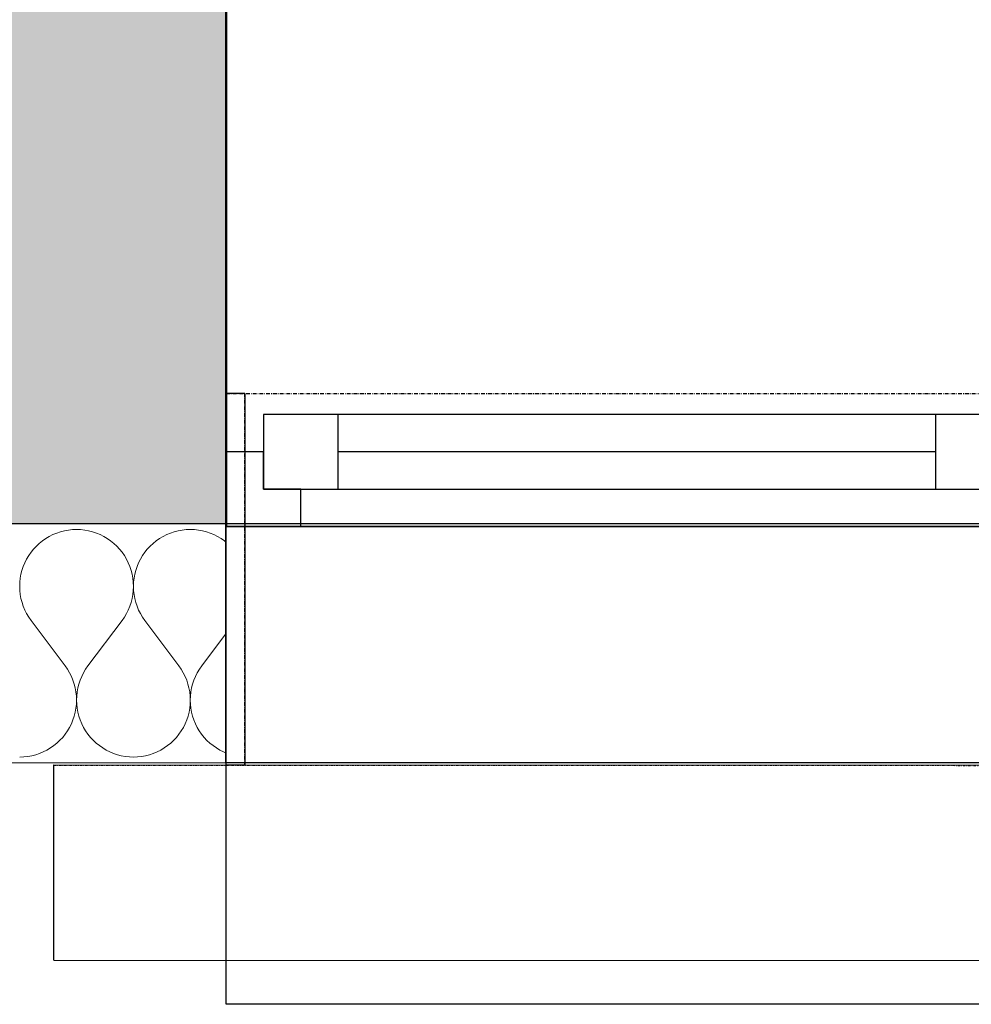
# Model space of a CAD drawing. Header units: millimetres. Extents: x -25972 to 4516, y -2839 to 20217.
# Tile 85 of 114: x -9181 to -8544, y 30 to 689. Entities that reach past the tile are written whole.
import ezdxf

# ---------------------------------------------------------------- set-up
doc = ezdxf.new("R2010")
doc.units = ezdxf.units.MM
doc.header["$MEASUREMENT"] = 0
for name, pattern in [('Wipeout_Contour', [1000, 0, -1000]), ('Čerchovaná M', [4.5, 2.5, -0.85, 0.3, -0.85]), ('Čerchovaná S', [3.5, 1.5, -0.85, 0.3, -0.85])]:
    doc.linetypes.add(name, pattern=pattern)
for name, color, linetype in [('7._POHLED ZÁPADNÍ_1_3D prvky fasada nove', 7, 'Continuous'), ('7._POHLED ZÁPADNÍ_1_Konstrukce - nosné', 7, 'Continuous'), ('7._POHLED ZÁPADNÍ_1_Nové_3D prvky fasada nove', 7, 'Continuous'), ('7._POHLED ZÁPADNÍ_1_Nové_Konstrukce - nosné', 7, 'Continuous'), ('7._POHLED ZÁPADNÍ_1_Nové_Otvory – Okna', 7, 'Continuous'), ('7._POHLED ZÁPADNÍ_1_Nové_Výplně - Povrchové', 7, 'Continuous'), ('7._POHLED ZÁPADNÍ_1_Nové_Výplně – Řezové', 7, 'Continuous'), ('7._POHLED ZÁPADNÍ_1_Výplně – Řezové', 7, 'Continuous')]:
    doc.layers.add(name, color=color, linetype=linetype)

# ---------------------------------------------------------------- blocks, each defined once
blk = doc.blocks.new('*X7', base_point=(-26739.77, -6860.77))
at = {"layer": '7._POHLED ZÁPADNÍ_1_Nové_Výplně – Řezové', "color": 21, "linetype": 'Continuous', "lineweight": 20, "true_color": 0xffaaaa}
for p, q in [((-9161.11, 343.23), (-9163.45, 341.84)), ((-9158.68, 344.45), (-9161.11, 343.23)), ((-9156.17, 345.49), (-9158.68, 344.45)), ((-9153.59, 346.35), (-9156.17, 345.49)), ((-9150.95, 347.02), (-9153.59, 346.35)), ((-9148.27, 347.5), (-9150.95, 347.02)), ((-9145.57, 347.79), (-9148.27, 347.5)), ((-9142.85, 347.89), (-9145.57, 347.79)), ((-9140.13, 347.79), (-9142.85, 347.89)), ((-9137.42, 347.5), (-9140.13, 347.79)), ((-9134.75, 347.02), (-9137.42, 347.5)), ((-9132.11, 346.35), (-9134.75, 347.02)), ((-9129.53, 345.49), (-9132.11, 346.35)), ((-9127.02, 344.44), (-9129.53, 345.49)), ((-9124.58, 343.23), (-9127.02, 344.44)), ((-9122.25, 341.84), (-9124.58, 343.23)), ((-9084.92, 343.23), (-9087.26, 341.84)), ((-9082.49, 344.44), (-9084.92, 343.23)), ((-9079.98, 345.48), (-9082.49, 344.44)), ((-9077.39, 346.34), (-9079.98, 345.48)), ((-9074.76, 347.02), (-9077.39, 346.34)), ((-9072.08, 347.5), (-9074.76, 347.02)), ((-9069.38, 347.79), (-9072.08, 347.5)), ((-9066.66, 347.89), (-9069.38, 347.79)), ((-9063.94, 347.79), (-9066.66, 347.89)), ((-9061.23, 347.5), (-9063.94, 347.79)), ((-9058.56, 347.02), (-9061.23, 347.5)), ((-9055.92, 346.34), (-9058.56, 347.02)), ((-9053.34, 345.48), (-9055.92, 346.34)), ((-9050.83, 344.44), (-9053.34, 345.48)), ((-9048.39, 343.22), (-9050.83, 344.44)), ((-9046.05, 341.84), (-9048.39, 343.22)), ((-9169.79, 336.72), (-9171.65, 334.73)), ((-9167.8, 338.58), (-9169.79, 336.72)), ((-9165.69, 340.29), (-9167.8, 338.58)), ((-9163.45, 341.84), (-9165.69, 340.29)), ((-9120.01, 340.29), (-9122.25, 341.84)), ((-9117.89, 338.58), (-9120.01, 340.29)), ((-9115.9, 336.72), (-9117.89, 338.58)), ((-9114.05, 334.73), (-9115.9, 336.72)), ((-9093.6, 336.72), (-9095.46, 334.73)), ((-9091.61, 338.58), (-9093.6, 336.72)), ((-9089.5, 340.28), (-9091.61, 338.58)), ((-9087.26, 341.84), (-9089.5, 340.28)), ((-9043.82, 340.28), (-9046.05, 341.84)), ((-9043.02, 339.64), (-9043.82, 340.28)), ((-9174.9, 330.38), (-9176.29, 328.04)), ((-9173.35, 332.61), (-9174.9, 330.38)), ((-9171.65, 334.73), (-9173.35, 332.61)), ((-9112.34, 332.61), (-9114.05, 334.73)), ((-9110.79, 330.38), (-9112.34, 332.61)), ((-9109.41, 328.04), (-9110.79, 330.38)), ((-9098.71, 330.38), (-9100.1, 328.04)), ((-9097.16, 332.61), (-9098.71, 330.38)), ((-9095.46, 334.73), (-9097.16, 332.61)), ((-9178.55, 323.09), (-9179.41, 320.51)), ((-9177.51, 325.61), (-9178.55, 323.09)), ((-9176.29, 328.04), (-9177.51, 325.61)), ((-9108.19, 325.6), (-9109.41, 328.04)), ((-9107.15, 323.09), (-9108.19, 325.6)), ((-9106.29, 320.51), (-9107.15, 323.09)), ((-9102.36, 323.09), (-9103.22, 320.51)), ((-9101.32, 325.6), (-9102.36, 323.09)), ((-9100.1, 328.04), (-9101.32, 325.6)), ((-9180.08, 317.87), (-9180.56, 315.2)), ((-9179.41, 320.51), (-9180.08, 317.87)), ((-9105.62, 317.87), (-9106.29, 320.51)), ((-9105.14, 315.19), (-9105.62, 317.87)), ((-9103.89, 317.87), (-9104.37, 315.19)), ((-9103.22, 320.51), (-9103.89, 317.87)), ((-9180.85, 312.49), (-9180.94, 309.77)), ((-9180.56, 315.2), (-9180.85, 312.49)), ((-9104.85, 312.49), (-9105.14, 315.19)), ((-9104.75, 309.77), (-9104.85, 312.49)), ((-9104.66, 312.49), (-9104.75, 309.77)), ((-9104.37, 315.19), (-9104.66, 312.49)), ((-9180.94, 309.77), (-9180.85, 307.05)), ((-9180.85, 307.05), (-9180.55, 304.35)), ((-9180.55, 304.35), (-9180.07, 301.67)), ((-9105.63, 301.67), (-9105.15, 304.35)), ((-9105.15, 304.35), (-9104.85, 307.05)), ((-9104.85, 307.05), (-9104.75, 309.77)), ((-9104.75, 309.77), (-9104.66, 307.05)), ((-9104.66, 307.05), (-9104.36, 304.35)), ((-9104.36, 304.35), (-9103.88, 301.67)), ((-9180.07, 301.67), (-9179.39, 299.04)), ((-9179.39, 299.04), (-9178.53, 296.45)), ((-9107.17, 296.45), (-9106.31, 299.03)), ((-9106.31, 299.03), (-9105.63, 301.67)), ((-9103.88, 301.67), (-9103.2, 299.03)), ((-9103.2, 299.03), (-9102.34, 296.45)), ((-9178.53, 296.45), (-9177.49, 293.94)), ((-9177.49, 293.94), (-9176.27, 291.51)), ((-9176.27, 291.51), (-9174.88, 289.17)), ((-9110.82, 289.17), (-9109.43, 291.51)), ((-9109.43, 291.51), (-9108.21, 293.94)), ((-9108.21, 293.94), (-9107.17, 296.45)), ((-9102.34, 296.45), (-9101.3, 293.94)), ((-9101.3, 293.94), (-9100.08, 291.51)), ((-9100.08, 291.51), (-9098.69, 289.17)), ((-9174.88, 289.17), (-9173.33, 286.94)), ((-9150.47, 256.46), (-9173.33, 286.94)), ((-9135.23, 256.46), (-9112.37, 286.94)), ((-9112.37, 286.94), (-9110.82, 289.17)), ((-9098.69, 289.17), (-9097.14, 286.94)), ((-9074.28, 256.46), (-9097.14, 286.94)), ((-9059.04, 256.46), (-9043.02, 277.81)), ((-9148.92, 254.23), (-9150.47, 256.46)), ((-9147.53, 251.89), (-9148.92, 254.23)), ((-9146.31, 249.46), (-9147.53, 251.89)), ((-9138.18, 251.89), (-9139.4, 249.46)), ((-9136.79, 254.23), (-9138.18, 251.89)), ((-9135.23, 256.46), (-9136.79, 254.23)), ((-9072.73, 254.23), (-9074.28, 256.46)), ((-9071.34, 251.89), (-9072.73, 254.23)), ((-9070.12, 249.46), (-9071.34, 251.89)), ((-9061.99, 251.89), (-9063.2, 249.46)), ((-9060.59, 254.23), (-9061.99, 251.89)), ((-9059.04, 256.46), (-9060.59, 254.23)), ((-9145.26, 246.95), (-9146.31, 249.46)), ((-9144.4, 244.36), (-9145.26, 246.95)), ((-9143.73, 241.73), (-9144.4, 244.36)), ((-9141.3, 244.36), (-9141.97, 241.73)), ((-9140.44, 246.95), (-9141.3, 244.36)), ((-9139.4, 249.46), (-9140.44, 246.95)), ((-9069.07, 246.94), (-9070.12, 249.46)), ((-9068.21, 244.36), (-9069.07, 246.94)), ((-9067.54, 241.73), (-9068.21, 244.36)), ((-9065.11, 244.36), (-9065.78, 241.73)), ((-9064.25, 246.94), (-9065.11, 244.36)), ((-9063.2, 249.46), (-9064.25, 246.94)), ((-9143.24, 239.05), (-9143.73, 241.73)), ((-9142.95, 236.35), (-9143.24, 239.05)), ((-9142.46, 239.05), (-9142.75, 236.35)), ((-9141.97, 241.73), (-9142.46, 239.05)), ((-9067.05, 239.05), (-9067.54, 241.73)), ((-9066.76, 236.35), (-9067.05, 239.05)), ((-9066.27, 239.05), (-9066.56, 236.35)), ((-9065.78, 241.73), (-9066.27, 239.05)), ((-9143.24, 228.2), (-9142.95, 230.91)), ((-9142.85, 233.63), (-9142.95, 236.35)), ((-9142.95, 230.91), (-9142.85, 233.63)), ((-9142.75, 236.35), (-9142.85, 233.63)), ((-9142.85, 233.63), (-9142.76, 230.91)), ((-9142.76, 230.91), (-9142.47, 228.2)), ((-9067.05, 228.2), (-9066.76, 230.91)), ((-9066.66, 233.63), (-9066.76, 236.35)), ((-9066.76, 230.91), (-9066.66, 233.63)), ((-9066.56, 236.35), (-9066.66, 233.63)), ((-9066.66, 233.63), (-9066.57, 230.91)), ((-9066.57, 230.91), (-9066.28, 228.2)), ((-9144.39, 222.89), (-9143.72, 225.53)), ((-9143.72, 225.53), (-9143.24, 228.2)), ((-9142.47, 228.2), (-9141.99, 225.53)), ((-9141.99, 225.53), (-9141.31, 222.89)), ((-9068.2, 222.89), (-9067.53, 225.53)), ((-9067.53, 225.53), (-9067.05, 228.2)), ((-9066.28, 228.2), (-9065.79, 225.53)), ((-9065.79, 225.53), (-9065.12, 222.89)), ((-9147.5, 215.36), (-9146.29, 217.8)), ((-9146.29, 217.8), (-9145.25, 220.31)), ((-9145.25, 220.31), (-9144.39, 222.89)), ((-9141.31, 222.89), (-9140.46, 220.31)), ((-9140.46, 220.31), (-9139.42, 217.8)), ((-9139.42, 217.8), (-9138.2, 215.36)), ((-9071.31, 215.36), (-9070.1, 217.79)), ((-9070.1, 217.79), (-9069.06, 220.31)), ((-9069.06, 220.31), (-9068.2, 222.89)), ((-9065.12, 222.89), (-9064.27, 220.31)), ((-9064.27, 220.31), (-9063.23, 217.79)), ((-9063.23, 217.79), (-9062.01, 215.36)), ((-9150.44, 210.79), (-9148.89, 213.02)), ((-9148.89, 213.02), (-9147.5, 215.36)), ((-9138.2, 215.36), (-9136.81, 213.02)), ((-9136.81, 213.02), (-9135.26, 210.79)), ((-9074.25, 210.78), (-9072.7, 213.02)), ((-9072.7, 213.02), (-9071.31, 215.36)), ((-9062.01, 215.36), (-9060.62, 213.02)), ((-9060.62, 213.02), (-9059.07, 210.78)), ((-9158.11, 203.11), (-9155.99, 204.82)), ((-9155.99, 204.82), (-9154, 206.68)), ((-9154, 206.68), (-9152.15, 208.67)), ((-9152.15, 208.67), (-9150.44, 210.79)), ((-9135.26, 210.79), (-9133.56, 208.67)), ((-9133.56, 208.67), (-9131.7, 206.68)), ((-9131.7, 206.68), (-9129.71, 204.82)), ((-9129.71, 204.82), (-9127.59, 203.11)), ((-9081.92, 203.11), (-9079.8, 204.82)), ((-9079.8, 204.82), (-9077.81, 206.67)), ((-9077.81, 206.67), (-9075.96, 208.67)), ((-9075.96, 208.67), (-9074.25, 210.78)), ((-9059.07, 210.78), (-9057.37, 208.67)), ((-9057.37, 208.67), (-9055.51, 206.67)), ((-9055.51, 206.67), (-9053.52, 204.82)), ((-9053.52, 204.82), (-9051.4, 203.11)), ((-9170.21, 197.05), (-9167.63, 197.91)), ((-9167.63, 197.91), (-9165.12, 198.96)), ((-9165.12, 198.96), (-9162.68, 200.17)), ((-9162.68, 200.17), (-9160.34, 201.56)), ((-9160.34, 201.56), (-9158.11, 203.11)), ((-9127.59, 203.11), (-9125.36, 201.56)), ((-9125.36, 201.56), (-9123.02, 200.17)), ((-9123.02, 200.17), (-9120.59, 198.95)), ((-9120.59, 198.95), (-9118.08, 197.91)), ((-9118.08, 197.91), (-9115.49, 197.05)), ((-9094.02, 197.05), (-9091.44, 197.91)), ((-9091.44, 197.91), (-9088.93, 198.95)), ((-9088.93, 198.95), (-9086.49, 200.17)), ((-9086.49, 200.17), (-9084.15, 201.56)), ((-9084.15, 201.56), (-9081.92, 203.11)), ((-9051.4, 203.11), (-9049.17, 201.56)), ((-9049.17, 201.56), (-9046.83, 200.17)), ((-9046.83, 200.17), (-9044.4, 198.95)), ((-9044.4, 198.95), (-9043.03, 198.38)), ((-9180.95, 195.51), (-9178.23, 195.61)), ((-9178.23, 195.61), (-9175.52, 195.9)), ((-9175.52, 195.9), (-9172.85, 196.38)), ((-9172.85, 196.38), (-9170.21, 197.05)), ((-9115.49, 197.05), (-9112.86, 196.38)), ((-9112.86, 196.38), (-9110.18, 195.9)), ((-9110.18, 195.9), (-9107.48, 195.61)), ((-9107.48, 195.61), (-9104.76, 195.51)), ((-9104.76, 195.51), (-9102.04, 195.61)), ((-9102.04, 195.61), (-9099.33, 195.9)), ((-9099.33, 195.9), (-9096.66, 196.38)), ((-9096.66, 196.38), (-9094.02, 197.05))]:
    blk.add_line(p, q, dxfattribs=at)

msp = doc.modelspace()

# ---------------------------------------------------------------- linework, layer by layer
at = {"layer": '7._POHLED ZÁPADNÍ_1_Nové_Otvory – Okna', "color": 1, "linetype": 'Continuous', "lineweight": 25}
for p, q in [((-8967.57, 424.93), (-9017.57, 424.93)), ((-9017.57, 424.93), (-9017.57, 374.93)), ((-8567.57, 424.92), (-8967.57, 424.93)), ((-8967.57, 374.93), (-8967.57, 424.93)), ((-8567.57, 424.92), (-8967.57, 424.93)), ((-8517.57, 424.92), (-8567.57, 424.92)), ((-8567.57, 424.92), (-8567.57, 374.92)), ((-9017.57, 374.93), (-9017.57, 399.93)), ((-8567.57, 399.92), (-8967.57, 399.93)), ((-8992.57, 374.93), (-9017.57, 374.93)), ((-9017.57, 374.93), (-8967.57, 374.93)), ((-8992.57, 349.93), (-8992.57, 374.93)), ((-8967.57, 374.93), (-8567.57, 374.92)), ((-8567.57, 374.92), (-8517.57, 374.92)), ((-8992.57, 349.93), (-8517.57, 349.92)), ((-7992.58, 29.91), (-9042.58, 29.93))]:
    msp.add_line(p, q, dxfattribs=at)

# ---------------------------------------------------------------- wipeouts: each hides what was drawn before it
at = {"color": 254, "linetype": 'Wipeout_Contour', "lineweight": 0, "ltscale": 145563.700283}
msp.add_wipeout([(-9157.06, 189.73), (-9157.06, 146.63), (-9150.53, 146.63), (-9147.19, 136.36), (-9138.46, 130.01), (-9127.66, 130.01), (-9118.92, 136.36), (-9115.58, 146.63), (-9090.62, 146.63), (-9090.62, 158.01), (-9042.78, 158.01), (-9042.78, 148.79), (-9030.06, 148.79), (-9030.06, 438.97), (-9042.78, 438.97), (-9042.78, 189.73)], dxfattribs=at).dxf.layer = '7._POHLED ZÁPADNÍ_1_Nové_Výplně – Řezové'

# ---------------------------------------------------------------- next in the draw order: hatches: boundary and pattern name
at = {"layer": '7._POHLED ZÁPADNÍ_1_Nové_Výplně – Řezové', "linetype": 'Continuous', "lineweight": 20, "true_color": 0xffaaaa}
h = msp.add_hatch(dxfattribs=at)
h.set_pattern_fill('Omítka_01_0001', color=21, style=0, pattern_type=2)
h.set_pattern_definition([(0, (0, 0), (0, 86.6025), [0, -50]), (0, (25, 43.3), (0, 86.6025), [0, -50])])
h.paths.add_polyline_path([(-9157.06, 189.73), (-9157.06, 146.63), (-9150.53, 146.63), (-9147.19, 136.36), (-9138.46, 130.01), (-9127.66, 130.01), (-9118.92, 136.36), (-9115.58, 146.63), (-9090.62, 146.63), (-9090.62, 158.01), (-9042.78, 158.01), (-9042.78, 148.79), (-9030.06, 148.79), (-9030.06, 438.97), (-9042.78, 438.97), (-9042.78, 189.73)])
at = {"layer": '7._POHLED ZÁPADNÍ_1_Výplně – Řezové', "linetype": 'Continuous', "lineweight": 13}
msp.add_hatch(color=254, dxfattribs=at).paths.add_polyline_path([(-11381.21, 349.99), (-9042.57, 349.93), (-9042.56, 849.93), (-11381.2, 849.99)])

# ---------------------------------------------------------------- next in the draw order: linework, layer by layer
at = {"layer": '7._POHLED ZÁPADNÍ_1_Konstrukce - nosné', "color": 7, "linetype": 'Continuous', "lineweight": 50}
for p, q in [((-9042.57, 399.93), (-9042.56, 849.93)), ((-9042.57, 349.93), (-9042.57, 399.93))]:
    msp.add_line(p, q, dxfattribs=at)
at = {"layer": '7._POHLED ZÁPADNÍ_1_Konstrukce - nosné', "color": 7, "linetype": 'Continuous', "lineweight": 50, "flags": 128}
msp.add_lwpolyline([(-11381.21, 349.99), (-9042.57, 349.93)], dxfattribs=at)
at = {"layer": '7._POHLED ZÁPADNÍ_1_Nové_3D prvky fasada nove', "color": 1, "linetype": 'Continuous', "lineweight": 25}
for p, q in [((-9042.78, 438.97), (-9042.78, 189.73)), ((-9030.06, 438.97), (-9042.78, 438.97)), ((-9030.06, 438.97), (-9030.06, 148.79)), ((-9157.06, 189.73), (-9157.06, 146.63)), ((-9042.78, 189.73), (-9157.06, 189.73)), ((-9090.62, 158.01), (-9090.62, 146.63)), ((-9042.78, 158.01), (-9090.62, 158.01)), ((-9042.78, 158.01), (-9042.78, 148.79)), ((-9150.53, 146.63), (-9157.06, 146.63)), ((-9150.53, 146.63), (-9147.19, 136.36)), ((-9115.58, 146.63), (-9118.92, 136.36)), ((-9090.62, 146.63), (-9115.58, 146.63)), ((-9030.06, 148.79), (-9042.78, 148.79)), ((-9147.19, 136.36), (-9138.46, 130.01)), ((-9118.92, 136.36), (-9127.66, 130.01)), ((-9127.66, 130.01), (-9138.46, 130.01))]:
    msp.add_line(p, q, dxfattribs=at)
at = {"layer": '7._POHLED ZÁPADNÍ_1_Nové_3D prvky fasada nove', "color": 1, "linetype": 'Čerchovaná M', "lineweight": 25, "flags": 128}
for points in [[(-9042.78, 438.97), (-9042.78, 189.73)], [(-9030.06, 438.97), (-9042.78, 438.97)], [(-9042.78, 438.97), (-9042.78, 189.73)], [(-9042.78, 438.97), (-7992.78, 438.97)], [(-9030.06, 148.79), (-9030.06, 438.97)], [(-9157.06, 189.73), (-9157.06, 146.63)], [(-9042.78, 189.73), (-9157.06, 189.73)], [(-9157.06, 189.73), (-9157.06, 146.63)], [(-9157.06, 189.73), (-7878.5, 189.73)], [(-9090.62, 146.63), (-9090.62, 158.01)], [(-9090.62, 158.01), (-9042.78, 158.01)], [(-9042.78, 158.01), (-9042.78, 148.79)], [(-9157.06, 146.63), (-9150.53, 146.63)], [(-9157.06, 146.63), (-7878.5, 146.63)], [(-9150.53, 146.63), (-9147.19, 136.36)], [(-9150.53, 146.63), (-9147.19, 136.36)], [(-9118.92, 136.36), (-9115.58, 146.63)], [(-9115.58, 146.63), (-9090.62, 146.63)], [(-9042.78, 148.79), (-9030.06, 148.79)], [(-9147.19, 136.36), (-9138.46, 130.01)], [(-9147.19, 136.36), (-9138.46, 130.01)], [(-9127.66, 130.01), (-9118.92, 136.36)], [(-9138.46, 130.01), (-9127.66, 130.01)], [(-9138.46, 130.01), (-7897.1, 130.01)]]:
    msp.add_lwpolyline(points, dxfattribs=at)
at = {"layer": '7._POHLED ZÁPADNÍ_1_Nové_Otvory – Okna', "color": 1, "linetype": 'Continuous', "lineweight": 25}
for p, q in [((-9042.57, 399.93), (-9042.56, 849.93)), ((-9017.57, 399.93), (-9042.57, 399.93)), ((-9042.57, 349.93), (-9042.57, 399.93)), ((-9042.57, 349.93), (-9042.57, 399.93)), ((-7992.57, 349.91), (-9042.57, 349.93)), ((-9042.57, 349.93), (-8992.57, 349.93))]:
    msp.add_line(p, q, dxfattribs=at)

# ---------------------------------------------------------------- next in the draw order: wipeouts: each hides what was drawn before it
at = {"color": 254, "linetype": 'Wipeout_Contour', "lineweight": 0, "ltscale": 34077.833541}
msp.add_wipeout([(-9158.04, 190.25), (-9158.08, 59.37), (-7878.54, 58.98), (-7878.5, 189.86)], dxfattribs=at).dxf.layer = '7._POHLED ZÁPADNÍ_1_Nové_Výplně - Povrchové'

# ---------------------------------------------------------------- next in the draw order: linework, layer by layer
at = {"layer": '7._POHLED ZÁPADNÍ_1_Nové_3D prvky fasada nove', "color": 1, "linetype": 'Continuous', "lineweight": 25}
for p, q in [((-9158.08, 59.37), (-9158.04, 190.25)), ((-9158.04, 190.25), (-7878.5, 189.86)), ((-9158.08, 59.37), (-7878.54, 58.98))]:
    msp.add_line(p, q, dxfattribs=at)
at = {"layer": '7._POHLED ZÁPADNÍ_1_Nové_3D prvky fasada nove', "color": 1, "linetype": 'Čerchovaná S', "lineweight": 25}
msp.add_line((-9158.04, 190.12), (-7878.5, 189.73), dxfattribs=at)
at = {"layer": '7._POHLED ZÁPADNÍ_1_Nové_Otvory – Okna', "color": 1, "linetype": 'Continuous', "lineweight": 25}
msp.add_line((-9042.58, 29.93), (-9042.57, 349.93), dxfattribs=at)

# ---------------------------------------------------------------- next in the draw order: wipeouts: each hides what was drawn before it
at = {"color": 254, "linetype": 'Wipeout_Contour', "lineweight": 0, "ltscale": 40965.610316}
msp.add_wipeout([(-11431.84, 191.76), (-9043.03, 191.7), (-9043.02, 351.7), (-11431.83, 351.76)], dxfattribs=at).dxf.layer = '7._POHLED ZÁPADNÍ_1_Nové_Výplně – Řezové'

# ---------------------------------------------------------------- next in the draw order: linework, layer by layer
at = {"layer": '7._POHLED ZÁPADNÍ_1_Nové_Konstrukce - nosné', "color": 1, "linetype": 'Continuous', "lineweight": 25}
for q in [(-9043.03, 191.7), (-9043.02, 351.7)]:
    msp.add_line((-9043.02, 441.7), q, dxfattribs=at)
at = {"layer": '7._POHLED ZÁPADNÍ_1_Nové_Konstrukce - nosné', "color": 1, "linetype": 'Continuous', "lineweight": 25, "flags": 128}
for points in [[(-9043.02, 351.7), (-11431.83, 351.76)], [(-11431.84, 191.76), (-9043.03, 191.7)]]:
    msp.add_lwpolyline(points, dxfattribs=at)
at = {"layer": '7._POHLED ZÁPADNÍ_1_Nové_Otvory – Okna', "color": 1, "linetype": 'Continuous', "lineweight": 25}
for p, q in [((-9043.02, 441.7), (-9043.03, 191.7)), ((-9043.02, 441.7), (-9043.02, 351.7)), ((-7993.02, 351.67), (-9043.02, 351.7)), ((-7993.03, 191.67), (-9043.03, 191.7))]:
    msp.add_line(p, q, dxfattribs=at)

# ---------------------------------------------------------------- next in the draw order: block references
at = {"layer": '7._POHLED ZÁPADNÍ_1_3D prvky fasada nove', "color": 9, "linetype": 'Continuous', "lineweight": 13}
msp.add_blockref('*X7', (-26739.77, -6860.77), dxfattribs=at)

doc.saveas('drawing.dxf')
